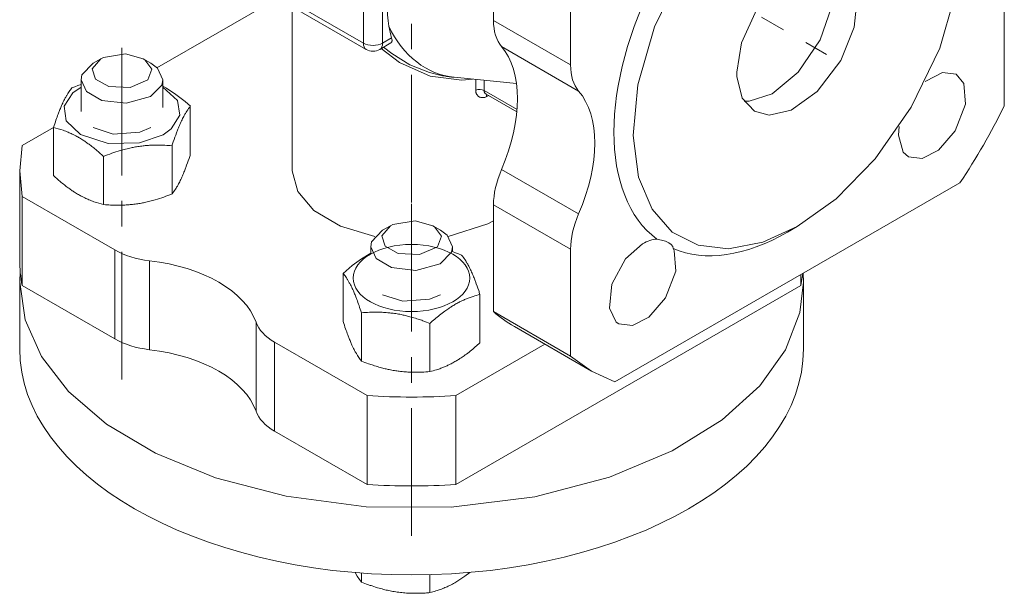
# Model space of a CAD drawing. Header units: millimetres. Extents: x 0 to 420, y 0 to 297.
# Tile 9 of 19: x 320 to 378, y 105 to 139. Entities that reach past the tile are written whole.
import ezdxf

# ---------------------------------------------------------------- set-up
doc = ezdxf.new("R2010")
doc.units = ezdxf.units.MM
doc.linetypes.add('K5LT_AXLED', pattern=[12, 7.5, -1.5, 1.5, -1.5])
doc.linetypes.add('K5LT_THIN', pattern=[0])
doc.layers.add('Системный слой (1)', color=7, linetype='Continuous', true_color=0x6c6c6c)

# ---------------------------------------------------------------- blocks, each defined once
blk = doc.blocks.new('U57')
at = {"layer": 'Системный слой (1)', "color": 7, "linetype": 'K5LT_THIN', "lineweight": 18, "true_color": 0xffffff}
for p, q in [((364.961, 141.322), (366.452, 142.27)), ((366.452, 142.27), (367.71, 142.46)), ((367.71, 142.46), (368.379, 142.24)), ((368.379, 142.24), (369.096, 141.461)), ((363.514, 139.579), (364.961, 141.322)), ((369.096, 141.461), (369.408, 140.201)), ((369.408, 140.201), (369.226, 138.528)), ((362.617, 137.601), (363.514, 139.579)), ((369.226, 138.528), (368.438, 136.571)), ((362.343, 135.869), (362.617, 137.601)), ((368.438, 136.571), (367.053, 134.737)), ((362.35, 135.619), (362.343, 135.869)), ((362.662, 134.36), (362.35, 135.619)), ((367.053, 134.737), (365.539, 133.65)), ((363.379, 133.58), (362.662, 134.36)), ((364.236, 133.347), (363.379, 133.58)), ((365.539, 133.65), (364.236, 133.347))]:
    blk.add_line(p, q, dxfattribs=at)
blk = doc.blocks.new('U58')
at = {"layer": 'Системный слой (1)', "color": 7, "linetype": 'K5LT_THIN', "lineweight": 18, "true_color": 0xffffff}
for p, q in [((374.412, 135.854), (373.441, 135.359)), ((375.213, 135.754), (374.412, 135.854)), ((373.441, 135.359), (373.395, 135.322)), ((375.665, 135.208), (375.213, 135.754)), ((375.755, 134.005), (375.665, 135.208)), ((375.157, 132.426), (375.755, 134.005)), ((374.186, 131.299), (375.157, 132.426)), ((371.833, 132.186), (372.104, 131.188)), ((372.104, 131.188), (372.413, 130.904)), ((373.214, 130.804), (374.186, 131.299)), ((372.413, 130.904), (373.214, 130.804))]:
    blk.add_line(p, q, dxfattribs=at)
blk = doc.blocks.new('U59')
at = {"layer": 'Системный слой (1)', "color": 7, "linetype": 'K5LT_THIN', "lineweight": 18, "true_color": 0xffffff}
for p, q in [((352.585, 119.198), (353.813, 118.318)), ((353.813, 118.318), (355.189, 117.695))]:
    blk.add_line(p, q, dxfattribs=at)
blk = doc.blocks.new('U61')
at = {"layer": 'Системный слой (1)', "color": 7, "linetype": 'K5LT_THIN', "lineweight": 18, "true_color": 0xffffff}
for p, q in [((356.813, 125.8), (355.814, 124.911)), ((358.665, 125.393), (358.607, 125.517)), ((355.814, 124.911), (355.015, 123.431)), ((358.755, 124.19), (358.665, 125.393)), ((358.157, 122.611), (358.755, 124.19)), ((355.015, 123.431), (354.86, 122.011)), ((357.186, 121.484), (358.157, 122.611)), ((354.86, 122.011), (355.267, 121.194)), ((356.214, 120.989), (357.186, 121.484)), ((355.267, 121.194), (355.413, 121.089)), ((355.413, 121.089), (356.214, 120.989))]:
    blk.add_line(p, q, dxfattribs=at)
blk = doc.blocks.new('U62')
at = {"layer": 'Системный слой (1)', "color": 7, "linetype": 'K5LT_THIN', "lineweight": 18, "true_color": 0xffffff}
for p, q in [((370.04, 150.324), (368.037, 149.977)), ((371.813, 150.074), (370.04, 150.324)), ((368.037, 149.977), (365.879, 149.014)), ((373.304, 149.253), (371.813, 150.074)), ((374.462, 147.874), (373.304, 149.253)), ((365.879, 149.014), (363.592, 147.376)), ((363.592, 147.376), (361.299, 145.03)), ((375.22, 145.943), (374.462, 147.874)), ((375.496, 143.462), (375.22, 145.943)), ((361.299, 145.03), (359.175, 142.001)), ((375.225, 140.689), (375.496, 143.462)), ((359.175, 142.001), (357.505, 138.534)), ((374.253, 137.286), (375.225, 140.689)), ((357.505, 138.534), (356.533, 135.131)), ((372.583, 133.82), (374.253, 137.286)), ((356.533, 135.131), (356.264, 132.155)), ((370.459, 130.791), (372.583, 133.82)), ((356.264, 132.155), (356.579, 129.715)), ((368.166, 128.444), (370.459, 130.791)), ((356.579, 129.715), (357.369, 127.825)), ((365.879, 126.806), (368.166, 128.444)), ((357.369, 127.825), (358.553, 126.487)), ((363.877, 125.893), (365.879, 126.806)), ((358.553, 126.487), (360.068, 125.707)), ((360.068, 125.707), (361.859, 125.502)), ((361.859, 125.502), (363.877, 125.893))]:
    blk.add_line(p, q, dxfattribs=at)
blk = doc.blocks.new('U65')
at = {"layer": 'Системный слой (1)', "color": 7, "linetype": 'K5LT_THIN', "lineweight": 18, "true_color": 0xffffff}
for p, q in [((320.399, 131.575), (320.252, 130.072)), ((320.252, 130.072), (320.399, 128.568))]:
    blk.add_line(p, q, dxfattribs=at)
blk = doc.blocks.new('U66')
at = {"layer": 'Системный слой (1)', "color": 7, "linetype": 'K5LT_THIN', "lineweight": 18, "true_color": 0xffffff}
for p, q in [((328.309, 136.141), (335.381, 140.224)), ((320.399, 131.575), (322.238, 132.637))]:
    blk.add_line(p, q, dxfattribs=at)
blk = doc.blocks.new('U138')
at = {"layer": 'Системный слой (1)', "color": 7, "linetype": 'K5LT_THIN', "lineweight": 18, "true_color": 0xffffff}
for p, q in [((336.252, 168.284), (336.252, 168.61)), ((336.252, 130.072), (336.252, 139.721))]:
    blk.add_line(p, q, dxfattribs=at)
blk = doc.blocks.new('U160')
at = {"layer": 'Системный слой (1)', "color": 7, "linetype": 'K5LT_THIN', "lineweight": 18, "true_color": 0xffffff}
for p, q in [((357.924, 126.017), (357.651, 126.069)), ((358.162, 125.946), (357.924, 126.017)), ((358.355, 125.857), (358.162, 125.946)), ((358.494, 125.754), (358.355, 125.857)), ((358.578, 125.64), (358.494, 125.754)), ((358.607, 125.517), (358.578, 125.64))]:
    blk.add_line(p, q, dxfattribs=at)
blk = doc.blocks.new('U161')
at = {"layer": 'Системный слой (1)', "color": 7, "linetype": 'K5LT_THIN', "lineweight": 18, "true_color": 0xffffff}
for p, q in [((320.279, 124.193), (320.252, 123.54)), ((366.252, 123.54), (366.233, 124.071)), ((320.252, 123.54), (320.571, 121.335)), ((366.046, 121.768), (366.252, 123.54)), ((365.203, 119.575), (366.046, 121.768)), ((320.571, 121.335), (321.526, 119.182)), ((321.526, 119.182), (323.115, 117.123)), ((363.691, 117.45), (365.203, 119.575)), ((361.484, 115.445), (363.691, 117.45)), ((323.115, 117.123), (325.344, 115.207)), ((325.344, 115.207), (328.217, 113.49)), ((358.554, 113.626), (361.484, 115.445)), ((328.217, 113.49), (331.738, 112.044)), ((354.877, 112.082), (358.554, 113.626)), ((331.738, 112.044), (335.886, 110.96)), ((350.488, 110.935), (354.877, 112.082)), ((335.886, 110.96), (340.58, 110.351)), ((345.585, 110.329), (350.488, 110.935)), ((340.58, 110.351), (345.585, 110.329))]:
    blk.add_line(p, q, dxfattribs=at)
blk = doc.blocks.new('U162')
at = {"layer": 'Системный слой (1)', "color": 7, "linetype": 'K5LT_THIN', "lineweight": 18, "true_color": 0xffffff}
for p, q in [((342.543, 136.455), (341.469, 137.263)), ((344.345, 135.638), (342.543, 136.455)), ((346.209, 135.403), (344.345, 135.638)), ((346.82, 135.469), (346.209, 135.403))]:
    blk.add_line(p, q, dxfattribs=at)
blk = doc.blocks.new('U165')
at = {"layer": 'Системный слой (1)', "color": 7, "linetype": 'K5LT_THIN', "lineweight": 18, "true_color": 0xffffff}
for p, q in [((342.091, 136.968), (341.61, 137.345)), ((343.157, 136.317), (342.091, 136.968)), ((344.298, 135.857), (343.157, 136.317)), ((344.902, 135.704), (344.298, 135.857)), ((344.903, 135.703), (344.902, 135.704))]:
    blk.add_line(p, q, dxfattribs=at)
blk = doc.blocks.new('U167')
at = {"layer": 'Системный слой (1)', "color": 7, "linetype": 'K5LT_THIN', "lineweight": 18, "true_color": 0xffffff}
for p, q in [((367.57, 142.472), (367.968, 141.302)), ((367.968, 141.302), (367.892, 139.704)), ((367.892, 139.704), (367.233, 137.785)), ((367.233, 137.785), (365.943, 135.872)), ((365.943, 135.872), (364.413, 134.615)), ((363.058, 134.169), (362.774, 134.165)), ((364.413, 134.615), (363.058, 134.169))]:
    blk.add_line(p, q, dxfattribs=at)
blk = doc.blocks.new('U168')
at = {"layer": 'Системный слой (1)', "color": 7, "linetype": 'K5LT_THIN', "lineweight": 18, "true_color": 0xffffff}
for p, q in [((336.252, 130.072), (336.569, 128.868)), ((336.569, 128.868), (337.512, 127.759)), ((337.512, 127.759), (339.072, 126.83)), ((339.072, 126.83), (341.099, 126.226)), ((345.404, 126.226), (347.727, 126.964)), ((347.727, 126.964), (348.06, 127.135))]:
    blk.add_line(p, q, dxfattribs=at)
blk = doc.blocks.new('U169')
at = {"layer": 'Системный слой (1)', "color": 7, "linetype": 'K5LT_THIN', "lineweight": 18, "true_color": 0xffffff}
for p, q in [((325.007, 136.669), (324.504, 136.07)), ((325.162, 136.749), (325.007, 136.669)), ((326.459, 136.96), (325.162, 136.749)), ((327.496, 136.669), (326.459, 136.96)), ((327.591, 136.61), (327.496, 136.669)), ((328.002, 136.054), (327.591, 136.61)), ((324.504, 136.07), (324.696, 135.476)), ((327.77, 135.437), (328.002, 136.054)), ((324.696, 135.476), (325.475, 135.039)), ((326.727, 134.972), (327.77, 135.437)), ((325.475, 135.039), (326.727, 134.972))]:
    blk.add_line(p, q, dxfattribs=at)
blk = doc.blocks.new('U170')
at = {"layer": 'Системный слой (1)', "color": 7, "linetype": 'K5LT_THIN', "lineweight": 18, "true_color": 0xffffff}
for p, q in [((324.555, 136.408), (323.906, 135.722)), ((328.339, 136.112), (327.949, 136.408)), ((328.652, 135.428), (328.339, 136.112)), ((323.906, 135.722), (323.852, 135.428)), ((323.852, 135.428), (324.165, 134.744)), ((328.593, 135.124), (328.652, 135.428)), ((324.165, 134.744), (325.07, 134.222)), ((327.935, 134.44), (328.593, 135.124)), ((325.07, 134.222), (326.494, 134.049)), ((326.494, 134.049), (327.935, 134.44))]:
    blk.add_line(p, q, dxfattribs=at)
blk = doc.blocks.new('U171')
at = {"layer": 'Системный слой (1)', "color": 7, "linetype": 'K5LT_THIN', "lineweight": 18, "true_color": 0xffffff}
for p, q in [((323.312, 134.949), (323.491, 135.018)), ((323.491, 135.018), (323.671, 135.086)), ((323.671, 135.086), (323.852, 135.15))]:
    blk.add_line(p, q, dxfattribs=at)
blk = doc.blocks.new('U172')
at = {"layer": 'Системный слой (1)', "color": 7, "linetype": 'K5LT_THIN', "lineweight": 18, "true_color": 0xffffff}
for p, q in [((328.652, 135.065), (328.876, 134.938)), ((328.876, 134.938), (329.42, 134.574)), ((329.42, 134.574), (329.956, 134.147)), ((329.956, 134.147), (330.267, 133.873))]:
    blk.add_line(p, q, dxfattribs=at)
blk = doc.blocks.new('U173')
at = {"layer": 'Системный слой (1)', "color": 7, "linetype": 'K5LT_THIN', "lineweight": 18, "true_color": 0xffffff}
for p, q in [((322.865, 133.874), (323.379, 134.671)), ((323.379, 134.671), (323.852, 135.006)), ((328.652, 135.006), (329.505, 134.208)), ((329.505, 134.208), (329.644, 133.35)), ((322.984, 133.017), (322.865, 133.874)), ((323.813, 132.214), (322.984, 133.017)), ((329.644, 133.35), (329.149, 132.55)), ((329.149, 132.55), (328.67, 132.203)), ((325.441, 131.681), (323.813, 132.214)), ((328.67, 132.203), (327.284, 131.717)), ((327.284, 131.717), (325.441, 131.681))]:
    blk.add_line(p, q, dxfattribs=at)
blk = doc.blocks.new('U174')
at = {"layer": 'Системный слой (1)', "color": 7, "linetype": 'K5LT_THIN', "lineweight": 18, "true_color": 0xffffff}
for p, q in [((324.555, 132.619), (325.742, 132.245)), ((325.742, 132.245), (327.298, 132.352)), ((327.298, 132.352), (327.949, 132.619))]:
    blk.add_line(p, q, dxfattribs=at)
blk = doc.blocks.new('U175')
at = {"layer": 'Системный слой (1)', "color": 7, "linetype": 'K5LT_THIN', "lineweight": 18, "true_color": 0xffffff}
for p, q in [((341.555, 122.804), (342.742, 122.43)), ((342.742, 122.43), (344.298, 122.537)), ((344.298, 122.537), (344.949, 122.804))]:
    blk.add_line(p, q, dxfattribs=at)
blk = doc.blocks.new('U176')
at = {"layer": 'Системный слой (1)', "color": 7, "linetype": 'K5LT_THIN', "lineweight": 18, "true_color": 0xffffff}
for p, q in [((345.652, 125.335), (345.832, 125.271)), ((345.832, 125.271), (346.012, 125.204)), ((346.012, 125.204), (346.191, 125.134))]:
    blk.add_line(p, q, dxfattribs=at)
blk = doc.blocks.new('U177')
at = {"layer": 'Системный слой (1)', "color": 7, "linetype": 'K5LT_THIN', "lineweight": 18, "true_color": 0xffffff}
for p, q in [((339.766, 124.514), (340.306, 124.917)), ((340.306, 124.917), (340.852, 125.25)), ((339.236, 124.058), (339.766, 124.514))]:
    blk.add_line(p, q, dxfattribs=at)
blk = doc.blocks.new('U179')
at = {"layer": 'Системный слой (1)', "color": 7, "linetype": 'K5LT_THIN', "lineweight": 18, "true_color": 0xffffff}
for p, q in [((339.944, 106.48), (340.068, 106.267)), ((340.068, 106.267), (340.191, 106.082)), ((340.191, 106.082), (340.312, 105.922))]:
    blk.add_line(p, q, dxfattribs=at)
blk = doc.blocks.new('U180')
at = {"layer": 'Системный слой (1)', "color": 7, "linetype": 'K5LT_THIN', "lineweight": 18, "true_color": 0xffffff}
for p, q in [((341.555, 126.593), (340.906, 125.907)), ((345.339, 126.297), (344.949, 126.593)), ((345.652, 125.613), (345.339, 126.297)), ((340.906, 125.907), (340.852, 125.613)), ((340.852, 125.613), (341.165, 124.929)), ((345.593, 125.309), (345.652, 125.613)), ((341.165, 124.929), (342.07, 124.407)), ((344.935, 124.625), (345.593, 125.309)), ((342.07, 124.407), (343.494, 124.234)), ((343.494, 124.234), (344.935, 124.625))]:
    blk.add_line(p, q, dxfattribs=at)
blk = doc.blocks.new('U181')
at = {"layer": 'Системный слой (1)', "color": 7, "linetype": 'K5LT_THIN', "lineweight": 18, "true_color": 0xffffff}
for p, q in [((343.459, 127.145), (342.162, 126.934)), ((344.496, 126.854), (343.459, 127.145)), ((342.007, 126.854), (341.504, 126.255)), ((342.162, 126.934), (342.007, 126.854)), ((344.591, 126.795), (344.496, 126.854)), ((345.002, 126.239), (344.591, 126.795)), ((341.504, 126.255), (341.696, 125.661)), ((344.77, 125.622), (345.002, 126.239)), ((341.696, 125.661), (342.475, 125.224)), ((343.727, 125.157), (344.77, 125.622)), ((342.475, 125.224), (343.727, 125.157))]:
    blk.add_line(p, q, dxfattribs=at)
blk = doc.blocks.new('U182')
at = {"layer": 'Системный слой (1)', "color": 7, "linetype": 'K5LT_THIN', "lineweight": 18, "true_color": 0xffffff}
for p, q in [((346.383, 106.269), (346.672, 106.489)), ((345.797, 105.886), (346.091, 106.067)), ((346.091, 106.067), (346.383, 106.269))]:
    blk.add_line(p, q, dxfattribs=at)

msp = doc.modelspace()

# ---------------------------------------------------------------- linework, layer by layer
at = {"layer": 'Системный слой (1)', "color": 30, "linetype": 'K5LT_AXLED', "lineweight": 18, "true_color": 0xff8000}
for p, q in [((343.2516, 171.7267), (343.2516, 128.0717)), ((324.8189, 161.6162), (367.6111, 136.9101)), ((326.2516, 117.8165), (326.2516, 137.9505)), ((343.2516, 128.1355), (343.2516, 108.0016))]:
    msp.add_line(p, q, dxfattribs=at)
at = {"layer": 'Системный слой (1)', "color": 7, "linetype": 'K5LT_THIN', "lineweight": 18, "true_color": 0xffffff}
for p, q in [((340.4232, 137.5835), (340.4232, 154.24)), ((341.5545, 137.5835), (341.5545, 154.24)), ((348.0599, 138.917), (348.0599, 145.1915)), ((352.5854, 136.3042), (352.5854, 142.5787)), ((334.4835, 141.0128), (340.4232, 137.5835)), ((334.6492, 140.6466), (340.5889, 137.2173)), ((378.0413, 140.1691), (378.0413, 133.8947)), ((352.5854, 136.3042), (348.0599, 138.917)), ((342.0385, 137.5924), (341.3889, 137.2173)), ((342.0803, 137.8871), (341.5545, 137.5835)), ((353.0568, 134.7711), (348.5313, 137.3839)), ((325.0071, 136.669), (324.5545, 136.4077)), ((327.4961, 136.669), (327.9487, 136.4077)), ((323.8516, 133.5681), (323.8516, 135.4279)), ((328.6516, 133.8004), (328.6516, 135.4279)), ((344.9026, 135.7035), (344.9016, 135.7037)), ((345.7539, 135.575), (349.4168, 135.2122)), ((347.0141, 134.8287), (347.0141, 135.4502)), ((347.5119, 134.7972), (347.5119, 135.4009)), ((347.5119, 134.7972), (349.4483, 133.6792)), ((347.6286, 134.5945), (349.4372, 133.5504)), ((347.6372, 134.4336), (347.6696, 134.5709)), ((347.6372, 134.4336), (347.7852, 134.5042)), ((330.2669, 131.0403), (330.2669, 133.8728)), ((322.2363, 129.7979), (322.2363, 132.6304)), ((371.8781, 132.6949), (371.8334, 132.1861)), ((329.191, 128.7221), (329.191, 131.5545)), ((325.1757, 128.1009), (325.1757, 130.9334)), ((320.2516, 124.8461), (320.2516, 130.0717)), ((353.0568, 127.5497), (348.5313, 130.1625)), ((375.4376, 129.385), (355.1891, 117.6945)), ((325.8333, 125.4313), (320.3995, 128.5685)), ((320.3995, 123.3429), (320.3995, 128.5685)), ((348.0599, 121.8106), (348.0599, 128.085)), ((352.5854, 125.4722), (348.0599, 128.085)), ((342.0071, 126.8541), (341.5545, 126.5928)), ((344.4961, 126.8541), (344.9487, 126.5928)), ((365.879, 126.8057), (365.3133, 126.4791)), ((325.8333, 120.2057), (325.8333, 125.4313)), ((340.8516, 125.2502), (340.8516, 125.613)), ((345.6516, 125.3346), (345.6516, 125.613)), ((352.5854, 119.1978), (352.5854, 125.4722)), ((327.8681, 119.5752), (327.8681, 124.8008)), ((339.2363, 121.2253), (339.2363, 124.0578)), ((366.1038, 123.3429), (366.2111, 124.0581)), ((366.1038, 123.3429), (366.1038, 123.9961)), ((320.2516, 119.6206), (320.2516, 123.5398)), ((325.8333, 120.2057), (320.3995, 123.3429)), ((366.1038, 123.3429), (345.8553, 111.6525)), ((366.2516, 119.6206), (366.2516, 123.5398)), ((347.2669, 119.983), (347.2669, 122.8155)), ((340.3122, 118.9071), (340.3122, 121.7396)), ((352.5854, 119.1978), (348.0599, 121.8106)), ((334.122, 115.9645), (334.122, 121.1901)), ((344.3275, 118.2859), (344.3275, 121.1184)), ((353.8133, 118.3181), (349.2879, 120.9309)), ((340.6479, 116.878), (335.2141, 120.0152)), ((335.2141, 114.7897), (335.2141, 120.0152)), ((351.0815, 119.8954), (345.8553, 116.878)), ((340.6479, 111.6525), (340.6479, 116.878)), ((345.8553, 111.6525), (345.8553, 116.878)), ((340.6479, 111.6525), (335.2141, 114.7897)), ((340.3122, 106.4504), (340.3122, 105.9216)), ((344.3275, 106.3561), (344.3275, 105.3004))]:
    msp.add_line(p, q, dxfattribs=at)
msp.add_arc((340.9889, 137.9101), 0.8, 240, 300, dxfattribs=at)
for centre, major_axis, ratio, start_param, end_param in [((346.7871, 142.5069), (3.2144, 6.5602), 0.5737629, 1.5541318, 2.4598159), ((365.3133, 138.2367), (-7.2, -12.4708), 0.5773503, 4.7788223, 6.216752), ((350.8884, 140.55), (-2, -3.4641), 0.5773503, 5.4977871, 6.0834727), ((346.4439, 142.5409), (-0.69, -6.9659), 0.7543445, 5.3906716, 6.2831853), ((340.9889, 137.9101), (-0.4, -0.6928), 0.5773503, 5.4977871, 6.2831853), ((340.9889, 137.9101), (-0.8, 0), 0.5773503, 0.7853982, 2.3561945), ((340.9889, 137.9101), (0.4, -0.6928), 0.5773503, 0, 0.7853982), ((343.8173, 131.0515), (4, 6.9282), 0.5773503, 4.9121016, 6.0834727), ((355.4138, 137.9372), (-2, -3.4641), 0.5773503, 5.4977871, 6.0834727), ((347.229, 134.6339), (-0.4, 0), 0.5773503, 3.9269908, 5.2798498), ((348.3428, 128.4387), (4, 6.9282), 0.5773503, 4.9121016, 6.0834727), ((365.3133, 138.2367), (11.5, 19.9186), 0.5773503, 4.5989417, 4.8258362), ((350.8884, 129.718), (-2, -3.4641), 0.5773503, 4.9121016, 5.4977871), ((355.4138, 127.1052), (-2, -3.4641), 0.5773503, 4.9121016, 5.4977871), ((356.8133, 123.5143), (1.4, 2.4249), 0.5773503, 0.3484122, 0.7853982), ((365.3133, 138.2367), (7.2, 12.4708), 0.5773503, 3.208026, 3.9269908), ((328.6617, 127.0643), (-4, 0), 0.5773503, 0.7853982, 1.3710837), ((343.2516, 124.8461), (-23, 0), 0.5773503, 0, 0.1134473), ((326.281, 120.2738), (8, 0), 0.5773503, 0.1997126, 1.3710837), ((360.7879, 140.8495), (-11.5, -19.9186), 0.5773503, 6.169738, 6.2831853), ((338.0425, 121.6482), (-4, 0), 0.5773503, 0.1997126, 0.7853982), ((328.6617, 121.8387), (4, 0), 0.5773503, 3.9269908, 4.5126764), ((343.2516, 119.6206), (23, 0), 0.5773503, 3.1415927, 6.2831853), ((326.281, 115.0482), (8, 0), 0.5773503, 0.1997126, 1.3710837), ((343.2516, 130.0717), (23, 0), 0.5773503, 4.5989417, 4.8258362), ((338.0425, 116.4227), (-4, 0), 0.5773503, 0.1997126, 0.7853982), ((343.2516, 124.8461), (23, 0), 0.5773503, 4.5989417, 4.8258362)]:
    msp.add_ellipse(centre, major_axis=major_axis, ratio=ratio, start_param=start_param, end_param=end_param, dxfattribs=at)
msp.add_ellipse((343.2516, 123.784), major_axis=(3.42, 0), ratio=0.5773503, dxfattribs=at)
msp.add_open_spline([(342.0803, 137.8871), (342.0117, 138.1038), (341.9583, 138.3335), (341.9193, 138.5754)], degree=3, dxfattribs=at)
for points, knots in [([(342.0803, 137.8871), (342.0941, 137.8435), (342.1093, 137.7722), (342.1065, 137.6889), (342.0844, 137.6296), (342.0562, 137.6026), (342.0385, 137.5924)], [0, 0, 0, 0, 2.1278159, 3.7481283, 5.3449233, 7, 7, 7, 7]), ([(344.9016, 135.7037), (345.0123, 135.6812), (345.1234, 135.6609), (345.3332, 135.6268), (345.432, 135.613), (345.571, 135.5949), (345.6113, 135.5903), (345.6857, 135.5819), (345.7197, 135.5784), (345.7539, 135.575)], [14.672603, 14.672603, 14.672603, 14.672603, 16.3731172, 16.3731172, 17.873739, 17.873739, 18.4842526, 18.4842526, 19, 19, 19, 19]), ([(322.2363, 132.6304), (322.2837, 132.7757), (322.3741, 133.0446), (322.4925, 133.3724), (322.5964, 133.6408), (322.6849, 133.8545), (322.7715, 134.0481), (322.8439, 134.1989), (322.9172, 134.3419), (322.9932, 134.4798), (323.1031, 134.6623), (323.2094, 134.817), (323.287, 134.9172), (323.3122, 134.9487)], [0, 0, 0, 0, 1.8964769, 3.5880438, 4.6373076, 5.9272166, 6.9998417, 7.9643082, 8.7133903, 9.8225721, 10.9058569, 12.9873366, 14, 14, 14, 14]), ([(347.6372, 134.4336), (347.6058, 134.419), (347.5462, 134.397), (347.4604, 134.3807), (347.3816, 134.3791), (347.308, 134.391), (347.242, 134.4149), (347.184, 134.4491), (347.1349, 134.4915), (347.0958, 134.5394), (347.0677, 134.5868), (347.0488, 134.6293), (347.0363, 134.6662), (347.0278, 134.6991), (347.0219, 134.7292), (347.0176, 134.7596), (347.0147, 134.7924), (347.0141, 134.816), (347.0141, 134.8287)], [0, 0, 0, 0, 1.8937631, 3.5676809, 5.2154008, 6.8468311, 8.4619717, 9.9548492, 11.4561562, 12.8917481, 14.0928071, 15.0536495, 15.84842, 16.5111725, 17.111905, 17.673584, 18.2979722, 19, 19, 19, 19]), ([(347.6286, 134.5945), (347.6103, 134.6051), (347.5795, 134.6286), (347.5467, 134.6696), (347.5262, 134.7107), (347.5145, 134.7525), (347.5119, 134.7821), (347.5119, 134.7972)], [0, 0, 0, 0, 2.041488, 3.7709465, 5.1883755, 6.5889927, 8, 8, 8, 8]), ([(347.6264, 134.5957), (347.6266, 134.5956), (347.6265, 134.5956), (347.6268, 134.5955), (347.6269, 134.5954), (347.6272, 134.5953), (347.6274, 134.5952), (347.6277, 134.5951), (347.6279, 134.5949), (347.6282, 134.5948), (347.6285, 134.5946), (347.6286, 134.5945)], [0, 0, 0, 0, 0.2, 0.2, 0.4, 0.4, 0.6, 0.6, 0.8, 0.8, 1, 1, 1, 1]), ([(330.2669, 133.8728), (330.1982, 133.7873), (330.1075, 133.6628), (329.9887, 133.4727), (329.918, 133.3506), (329.8462, 133.2169), (329.7799, 133.0849), (329.7156, 132.9486), (329.6351, 132.768), (329.548, 132.5576), (329.4186, 132.2214), (329.3028, 131.8932), (329.2163, 131.632), (329.191, 131.5545)], [0, 0, 0, 0, 2.7503561, 3.5880438, 4.6373076, 5.4928492, 6.3590794, 7.1880008, 7.9643082, 9.4557676, 10.5482711, 12.9873366, 14, 14, 14, 14]), ([(325.1757, 130.9334), (325.0463, 131.0513), (324.8336, 131.238), (324.5478, 131.4701), (324.3256, 131.6389), (324.1253, 131.7811), (323.92, 131.9168), (323.7137, 132.0421), (323.5157, 132.151), (323.3155, 132.2517), (323.0828, 132.3571), (322.7119, 132.5008), (322.4231, 132.5849), (322.2363, 132.6304)], [0, 0, 0, 0, 1.8964769, 3.0908579, 4.1035349, 5.0620162, 5.9272166, 6.9998417, 7.9643082, 8.7133903, 9.8225721, 11.2591619, 14, 14, 14, 14]), ([(329.191, 131.5545), (329.054, 131.5668), (328.8257, 131.5829), (328.4857, 131.5946), (328.1832, 131.5945), (327.9303, 131.5844), (327.7044, 131.569), (327.4756, 131.5476), (327.1938, 131.5102), (326.9597, 131.4693), (326.7217, 131.4214), (326.4719, 131.3635), (326.0907, 131.2592), (325.6577, 131.1186), (325.3335, 130.9963), (325.1757, 130.9334)], [0, 0, 0, 0, 1.6798163, 2.7806875, 4.1006214, 5.2997801, 5.7851614, 6.7739619, 7.9998191, 9.1020666, 9.5304507, 10.8065916, 12.0551669, 14.0625612, 16, 16, 16, 16]), ([(329.191, 128.7221), (329.2597, 128.8075), (329.3504, 128.9321), (329.4692, 129.1221), (329.5399, 129.2442), (329.6117, 129.3779), (329.678, 129.5099), (329.7423, 129.6462), (329.8228, 129.8268), (329.9099, 130.0372), (330.0393, 130.3735), (330.1551, 130.7017), (330.2416, 130.9628), (330.2669, 131.0403)], [0, 0, 0, 0, 2.7503561, 3.5880438, 4.6373076, 5.4928492, 6.3590794, 7.1880008, 7.9643082, 9.4557676, 10.5482711, 12.9873366, 14, 14, 14, 14]), ([(322.2363, 129.7979), (322.3658, 129.6801), (322.5784, 129.4933), (322.8642, 129.2613), (323.0864, 129.0924), (323.2867, 128.9503), (323.4921, 128.8146), (323.6983, 128.6893), (323.8963, 128.5803), (324.0965, 128.4796), (324.3292, 128.3743), (324.7002, 128.2305), (324.9889, 128.1465), (325.1757, 128.1009)], [0, 0, 0, 0, 1.8964769, 3.0908579, 4.1035349, 5.0620162, 5.9272166, 6.9998417, 7.9643082, 8.7133903, 9.8225721, 11.2591619, 14, 14, 14, 14]), ([(325.1757, 128.1009), (325.3127, 128.0887), (325.541, 128.0725), (325.881, 128.0608), (326.1835, 128.0609), (326.4364, 128.071), (326.6623, 128.0865), (326.8911, 128.1079), (327.1729, 128.1453), (327.407, 128.1861), (327.645, 128.2341), (327.8948, 128.2919), (328.276, 128.3963), (328.709, 128.5368), (329.0332, 128.6591), (329.191, 128.7221)], [0, 0, 0, 0, 1.6798163, 2.7806875, 4.1006214, 5.2997801, 5.7851614, 6.7739619, 7.9998191, 9.1020666, 9.5304507, 10.8065916, 12.0551669, 14.0625612, 16, 16, 16, 16]), ([(346.191, 125.1337), (346.2597, 125.0482), (346.3504, 124.9237), (346.4692, 124.7336), (346.5399, 124.6116), (346.6117, 124.4778), (346.678, 124.3459), (346.7423, 124.2095), (346.8228, 124.0289), (346.9099, 123.8186), (347.0393, 123.4823), (347.1551, 123.1541), (347.2416, 122.8929), (347.2669, 122.8155)], [0, 0, 0, 0, 2.7503561, 3.5880438, 4.6373076, 5.4928492, 6.3590794, 7.1880008, 7.9643082, 9.4557676, 10.5482711, 12.9873366, 14, 14, 14, 14]), ([(340.3122, 121.7396), (340.2648, 121.8848), (340.1745, 122.1538), (340.056, 122.4815), (339.9521, 122.7499), (339.8636, 122.9636), (339.7771, 123.1572), (339.7046, 123.3081), (339.6313, 123.451), (339.5553, 123.589), (339.4454, 123.7715), (339.3392, 123.9262), (339.2616, 124.0264), (339.2363, 124.0578)], [0, 0, 0, 0, 1.8964769, 3.5880438, 4.6373076, 5.9272166, 6.9998417, 7.9643082, 8.7133903, 9.8225721, 10.9058569, 12.9873366, 14, 14, 14, 14]), ([(347.2669, 122.8155), (347.1374, 122.7839), (346.9248, 122.725), (346.639, 122.6271), (346.4168, 122.5394), (346.2165, 122.4503), (346.0111, 122.3489), (345.8049, 122.236), (345.6069, 122.1163), (345.4067, 121.9859), (345.174, 121.8225), (344.803, 121.5379), (344.5143, 121.2885), (344.3275, 121.1184)], [0, 0, 0, 0, 1.8964769, 3.0908579, 4.1035349, 5.0620162, 5.9272166, 6.9998417, 7.9643082, 8.7133903, 9.8225721, 11.2591619, 14, 14, 14, 14]), ([(344.3275, 121.1184), (344.1905, 121.1731), (343.9622, 121.2598), (343.6223, 121.3767), (343.3197, 121.4702), (343.0668, 121.5383), (342.8409, 121.5928), (342.6121, 121.6422), (342.3304, 121.692), (342.0962, 121.7236), (341.8582, 121.7492), (341.6084, 121.7687), (341.2272, 121.7823), (340.7942, 121.7757), (340.47, 121.7537), (340.3122, 121.7396)], [0, 0, 0, 0, 1.6798163, 2.7806875, 4.1006214, 5.2997801, 5.7851614, 6.7739619, 7.9998191, 9.1020666, 9.5304507, 10.8065916, 12.0551669, 14.0625612, 16, 16, 16, 16]), ([(339.2363, 121.2253), (339.2837, 121.0801), (339.3741, 120.8112), (339.4925, 120.4834), (339.5964, 120.215), (339.6849, 120.0013), (339.7715, 119.8077), (339.8439, 119.6569), (339.9172, 119.5139), (339.9932, 119.3759), (340.1031, 119.1934), (340.2094, 119.0388), (340.287, 118.9385), (340.3122, 118.9071)], [0, 0, 0, 0, 1.8964769, 3.5880438, 4.6373076, 5.9272166, 6.9998417, 7.9643082, 8.7133903, 9.8225721, 10.9058569, 12.9873366, 14, 14, 14, 14]), ([(344.3275, 118.2859), (344.4569, 118.3175), (344.6696, 118.3764), (344.9554, 118.4743), (345.1776, 118.562), (345.3779, 118.6511), (345.5832, 118.7525), (345.7895, 118.8654), (345.9875, 118.9851), (346.1877, 119.1156), (346.4204, 119.2789), (346.7913, 119.5635), (347.0801, 119.8129), (347.2669, 119.983)], [0, 0, 0, 0, 1.8964769, 3.0908579, 4.1035349, 5.0620162, 5.9272166, 6.9998417, 7.9643082, 8.7133903, 9.8225721, 11.2591619, 14, 14, 14, 14]), ([(340.3122, 118.9071), (340.4492, 118.8525), (340.6776, 118.7657), (341.0175, 118.6488), (341.32, 118.5553), (341.5729, 118.4872), (341.7988, 118.4327), (342.0276, 118.3833), (342.3094, 118.3336), (342.5435, 118.302), (342.7815, 118.2763), (343.0313, 118.2568), (343.4125, 118.2432), (343.8455, 118.2498), (344.1697, 118.2718), (344.3275, 118.2859)], [0, 0, 0, 0, 1.6798163, 2.7806875, 4.1006214, 5.2997801, 5.7851614, 6.7739619, 7.9998191, 9.1020666, 9.5304507, 10.8065916, 12.0551669, 14.0625612, 16, 16, 16, 16]), ([(340.3122, 105.9216), (340.4459, 105.8683), (340.6524, 105.7897), (341.0004, 105.6687), (341.3252, 105.5674), (341.6819, 105.4732), (342.0036, 105.4021), (342.2136, 105.3649), (342.3199, 105.3485)], [0, 0, 0, 0, 1.8433045, 2.8308526, 4.7272924, 6.218276, 7.593529, 9, 9, 9, 9]), ([(344.3275, 105.3004), (344.4458, 105.3293), (344.6499, 105.3852), (344.9057, 105.4712), (345.1232, 105.5542), (345.3455, 105.6494), (345.5811, 105.7654), (345.7348, 105.8504), (345.7972, 105.8864)], [0, 0, 0, 0, 2.2274492, 3.8178695, 4.7272924, 6.218276, 7.872605, 9, 9, 9, 9]), ([(342.3199, 105.3485), (342.4429, 105.3294), (342.6808, 105.2988), (343.0428, 105.2701), (343.366, 105.2598), (343.7058, 105.2619), (344.0135, 105.2752), (344.2355, 105.2922), (344.3275, 105.3004)], [0, 0, 0, 0, 1.6283275, 3.1496857, 4.815083, 5.9524719, 7.7308667, 9, 9, 9, 9])]:
    msp.add_open_spline(points, degree=3, knots=knots, dxfattribs=at)

# ---------------------------------------------------------------- block references
at = {"layer": 'Системный слой (1)'}
for name in ['U138', 'U62', 'U57', 'U167', 'U66', 'U162', 'U165', 'U170', 'U169', 'U58', 'U173', 'U171', 'U172', 'U174', 'U65', 'U168', 'U181', 'U180', 'U160', 'U61', 'U177', 'U176', 'U161', 'U175', 'U59', 'U179', 'U182']:
    msp.add_blockref(name, (0, 0), dxfattribs=at)

doc.saveas('drawing.dxf')
